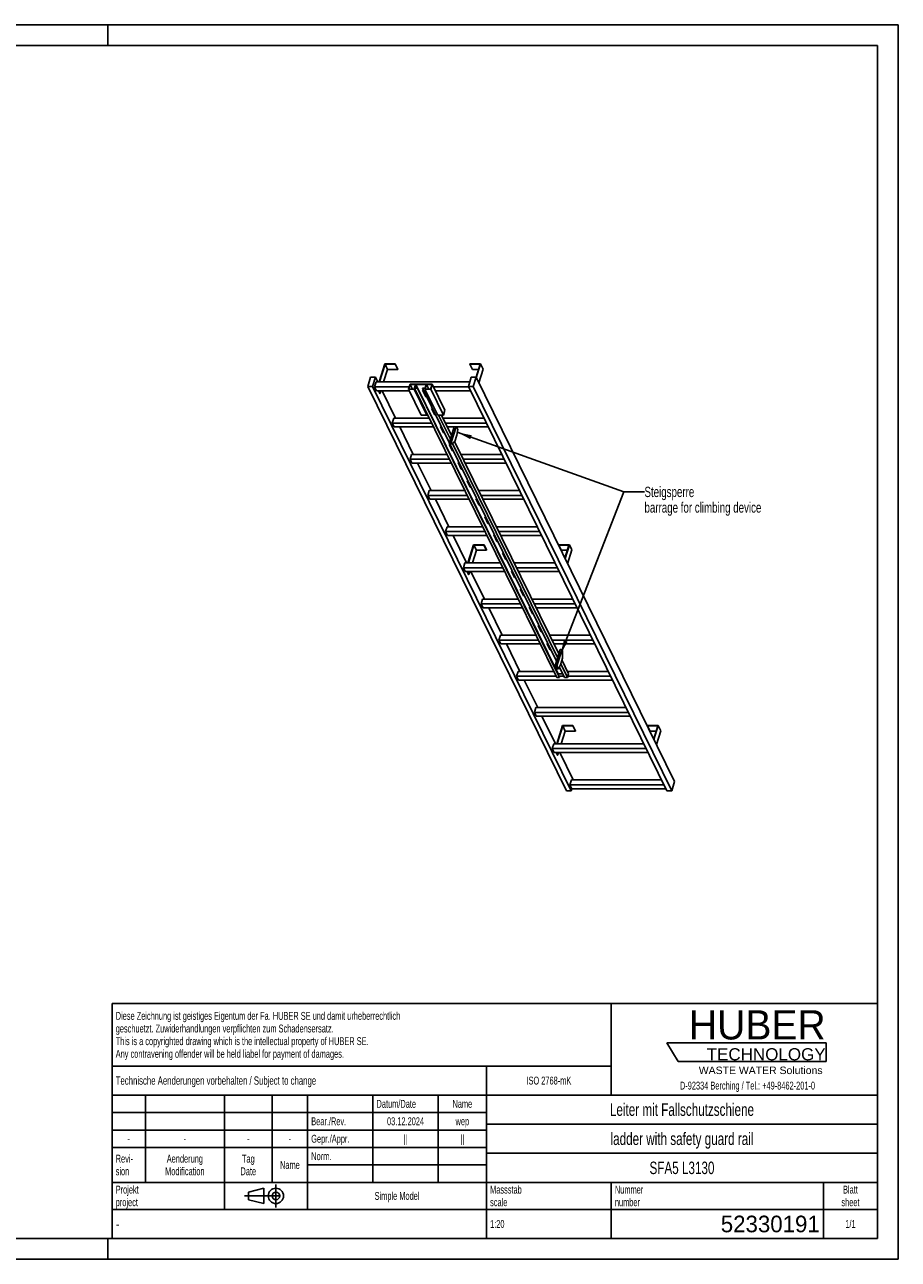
# Model space of a CAD drawing. Header units: millimetres. Extents: x 0 to 8400, y 0 to 5940.
# Tile 2 of 2: x 4200 to 8400, y 0 to 5940. Entities that reach past the tile are written whole.
import ezdxf

# ---------------------------------------------------------------- set-up
doc = ezdxf.new("R2010")
doc.units = ezdxf.units.MM
doc.header["$LTSCALE"] = 462
doc.linetypes.add('CENTER', pattern=[0.6, 0.375, -0.075, 0.075, -0.075])
doc.layers.get('0').update_dxf_attribs({"linetype": 'CONTINUOUS'})
for name, color, linetype in [('053_NOTES', 7, 'CONTINUOUS'), ('HUBER_Logo_BL1', 7, 'CONTINUOUS'), ('HUBER_Logo_BL2', 7, 'CONTINUOUS')]:
    doc.layers.add(name, color=color, linetype=linetype)
doc.styles.get("Standard").update_dxf_attribs({"font": 'txt', "width": 0.7})
doc.styles.add('TEXTSTYLE_2', font='txt')
doc.styles.add('TEXTSTYLE_3', font='arial.ttf')
doc.styles.add('TEXTSTYLE_4', font='txt', dxfattribs={"width": 0.8})
doc.styles.add('TEXTSTYLE_5', font='txt')
doc.dimstyles.get("Standard").update_dxf_attribs({"dimtxt": 50, "dimasz": 70, "dimexe": 2, "dimexo": 1, "dimtad": 1, "dimtxsty": 'Standard', "dimblk": '_FILLED', "dimblk1": '_FILLED', "dimblk2": '_FILLED', "dimcen": 0.09, "dimazin": 2, "dimtol": 1, "dimtp": 0.01, "dimtm": 0.01, "dimtfac": 1, "dimtofl": 0, "dimtmove": 0, "dimatfit": 3, "dimldrblk": '_FILLED', "dimfxl": 1, "dimtolj": 1, "dimarcsym": 0})

# ---------------------------------------------------------------- blocks, each defined once
blk = doc.blocks.new('HUBER_LOGO_BL1', base_point=(7675, 1007.5))
at = {"layer": 'HUBER_Logo_BL1', "color": 2, "linetype": 'Continuous', "attachment_point": 3, "line_spacing_factor": 0.78}
for s, insert, char_height, width, style in [('HUBER\\P\\fArial;\\H58.5;TECHNOLOGY ', (8050.7, 1198.2), 140.4, 775.343, 'TEXTSTYLE_2'), ('WASTE WATER Solutions', (8036, 927.2), 36, 594.067, 'TEXTSTYLE_3')]:
    blk.add_mtext(s, dxfattribs=dict(at, insert=insert, char_height=char_height, width=width, style=style))
at = {"layer": 'HUBER_Logo_BL1', "color": 2, "linetype": 'Continuous', "insert": (7675, 854.8), "char_height": 38, "width": 1621.786, "attachment_point": 2, "line_spacing_factor": 0.96}
blk.add_mtext('D-92334 Berching / Tel.: +49-8462-201-0', dxfattribs=at)
blk = doc.blocks.new('PROJEKTIONSMETHODE_1_BL3', base_point=(5360, 305))
at = {"color": 2, "linetype": 'CENTER'}
for p, q in [((5407.7, 360), (5407.7, 250)), ((5257.3, 305), (5462.7, 305))]:
    blk.add_line(p, q, dxfattribs=at)
at = {"color": 2, "linetype": 'Continuous'}
for p, q in [((5275.7, 323.3), (5349, 341.7)), ((5275.7, 286.7), (5275.7, 323.3)), ((5349, 268.3), (5349, 341.7)), ((5275.7, 286.7), (5349, 268.3))]:
    blk.add_line(p, q, dxfattribs=at)
for radius in [36.7, 18.3]:
    blk.add_circle((5407.7, 305), radius, dxfattribs=at)
blk = doc.blocks.new('*T13')
at = {"color": 3, "linetype": 'Continuous'}
for p, q in [((0, 0), (3680, 0)), ((0, 0), (0, -1130)), ((2400, 0), (2400, -440)), ((3680, 0), (3680, -1130)), ((0, -300), (2400, -300)), ((1800, -300), (1800, -1130)), ((0, -440), (3680, -440)), ((160, -440), (160, -860)), ((540, -440), (540, -990)), ((770, -440), (770, -860)), ((940, -440), (940, -990)), ((1254, -440), (1254, -860)), ((1568, -440), (1568, -860)), ((0, -524), (1800, -524)), ((1800, -580), (3680, -580)), ((0, -608), (1800, -608)), ((0, -692), (1800, -692)), ((1800, -720), (3680, -720)), ((940, -776), (1800, -776)), ((0, -860), (3680, -860)), ((2400, -860), (2400, -1130)), ((3420, -860), (3420, -1130)), ((0, -990), (3680, -990)), ((0, -1130), (3680, -1130))]:
    blk.add_line(p, q, dxfattribs=at)
at = {"color": 2, "linetype": 'Continuous', "line_spacing_factor": 0.96}
for s, insert, char_height, width, attachment_point in [('Diese Zeichnung ist geistiges Eigentum der Fa. HUBER SE und damit urheberrechtlich \\Pgeschuetzt. Zuwiderhandlungen verpflichten zum Schadensersatz.\\PThis is a copyrighted drawing which is the intellectual property of HUBER SE.\\PAny contravening offender will be held liabel for payment of damages.', (17.5, -39.8), 38, 4429.714, 1), ('Technische Aenderungen vorbehalten / Subject to change', (17.5, -350), 40, 3049.524, 1), ('ISO 2768-mK', (2100, -351), 38, 665.905, 2), ('Datum/Date', (1271.5, -463), 38, 584.476, 1), ('Name', (1684, -463), 38, 253.333, 2), ('Leiter mit Fallschutzschiene', (2740, -480), 60, 2260, 2), ('Bear./Rev.', (957.5, -547), 38, 544.667, 1), ('03.12.2024', (1411, -547), 38, 557.333, 2), ('wep', (1684, -547), 38, 199.048, 2), ('-', (80, -631), 38, 68.762, 2), ('-', (350, -631), 38, 68.762, 2), ('-', (655, -631), 38, 68.762, 2), ('-', (855, -631), 38, 68.762, 2), ('Gepr./Appr.', (957.5, -631), 38, 598.952, 1), ('||', (1411, -631), 38, 101.333, 2), ('||', (1684, -631), 38, 101.333, 2), ('ladder with safety guard rail', (2740, -620), 60, 2391.429, 2), ('Revi-\\Psion', (17.5, -726.6), 38, 276.857, 1), ('Aenderung\\PModification', (350, -726.6), 38, 606.19, 2), ('Tag\\PDate', (655, -726.6), 38, 235.238, 2), ('Name', (855, -757), 38, 253.333, 2), ('Norm. ', (957.5, -715), 38, 351.048, 1), ('SFA5 L3130', (2740, -760), 60, 897.143, 2), ('Projekt\\Pproject', (17.5, -875.6), 38, 367.333, 1), ('Massstab\\Pscale', (1817.5, -875.6), 38, 448.762, 1), ('Nummer\\Pnumber', (2417.5, -875.6), 38, 372.762, 1), ('Blatt\\Psheet', (3550, -875.6), 38, 275.048, 2), ('Simple Model', (1370, -906), 38, 656.857, 2), ('1:20', (1817.5, -1041), 38, 204.476, 1), ('1/1', (3550, -1041), 38, 159.238, 2)]:
    blk.add_mtext(s, dxfattribs=dict(at, insert=insert, char_height=char_height, width=width, attachment_point=attachment_point))
for s, insert, char_height, width, attachment_point, style in [('-', (17.5, -1035), 50, 36.667, 1, 'TEXTSTYLE_4'), ('52330191', (3402.5, -1020), 80, 1013.333, 3, 'TEXTSTYLE_5')]:
    blk.add_mtext(s, dxfattribs=dict(at, insert=insert, char_height=char_height, width=width, attachment_point=attachment_point, style=style))
blk = doc.blocks.new('_FILLED')
at = {"color": 0, "linetype": 'ByBlock'}
blk.add_solid([(0, 0), (-1, 0.143), (-1, -0.143)], dxfattribs=at)
blk = doc.blocks.new('HUBER_LOGO_BL2', base_point=(7670.4, 997))
at = {"layer": 'HUBER_Logo_BL2', "color": 5, "linetype": 'Continuous'}
for p, q in [((8052.9, 1042), (7287.9, 1042)), ((7287.9, 1042), (7341.9, 952)), ((8052.9, 1042), (8052.9, 952)), ((7341.9, 952), (8052.9, 952))]:
    blk.add_line(p, q, dxfattribs=at)

msp = doc.modelspace()

# ---------------------------------------------------------------- linework, layer by layer
at = {"color": 3, "linetype": 'Continuous'}
for p, q in [((8400, 5940), (0, 5940)), ((4600, 5940), (4600, 5840)), ((8400, 5940), (8400, 0)), ((4600, 0), (4600, 100)), ((8400, 0), (0, 0))]:
    msp.add_line(p, q, dxfattribs=at)
at = {"color": 5, "linetype": 'Continuous'}
for p, q in [((8300, 5840), (100, 5840)), ((8300, 100), (8300, 5840)), ((100, 100), (8300, 100))]:
    msp.add_line(p, q, dxfattribs=at)
at = {"color": 7, "linetype": 'Continuous'}
for p, q in [((5930.932, 4308.085), (5904.016, 4220.984)), ((5905.858, 4220.984), (5932.29, 4306.518)), ((5944.492, 4281.654), (5925.744, 4220.984)), ((5981.591, 4308.085), (5930.932, 4308.085)), ((5932.29, 4306.518), (5944.492, 4281.654)), ((5932.29, 4306.518), (5981.107, 4306.518)), ((5944.492, 4281.654), (5993.308, 4281.654)), ((5981.107, 4306.518), (5981.591, 4308.085)), ((5981.107, 4306.518), (5993.308, 4281.654)), ((5981.591, 4308.085), (5993.792, 4283.22)), ((5993.308, 4281.654), (5993.792, 4283.22)), ((6340.805, 4308.085), (6340.32, 4306.518)), ((6340.32, 4306.518), (6352.522, 4281.654)), ((6340.32, 4306.518), (6389.137, 4306.518)), ((6391.463, 4308.085), (6340.805, 4308.085)), ((6352.522, 4281.654), (6381.453, 4281.654)), ((6389.137, 4306.518), (6369.815, 4243.994)), ((6370.949, 4241.703), (6391.463, 4308.085)), ((6383.151, 4216.838), (6403.665, 4283.22)), ((6391.463, 4308.085), (6403.665, 4283.22)), ((5863.243, 4243.991), (5849.445, 4199.341)), ((5886.269, 4243.991), (5863.243, 4243.991)), ((5872.472, 4199.341), (5886.269, 4243.991)), ((5889.102, 4220.984), (5881.84, 4197.484)), ((5897.56, 4220.984), (5886.269, 4243.991)), ((6339.69, 4220.984), (5889.102, 4220.984)), ((6346.8, 4243.991), (6333.002, 4199.341)), ((6369.826, 4243.991), (6346.8, 4243.991)), ((6356.029, 4199.341), (6369.826, 4243.991)), ((7324.607, 2298.352), (6369.826, 4243.991)), ((6804.226, 2253.702), (5849.445, 4199.341)), ((5849.445, 4199.341), (5872.472, 4199.341)), ((6827.253, 2253.702), (5872.472, 4199.341)), ((5890.991, 4178.836), (5881.84, 4197.484)), ((6048.741, 4197.484), (5881.84, 4197.484)), ((5890.991, 4178.836), (6048.979, 4178.836)), ((5906.824, 4165.721), (5900.389, 4178.836)), ((5902.231, 4178.836), (5908.666, 4165.721)), ((5906.824, 4165.721), (5908.666, 4165.721)), ((5912.719, 4178.836), (5908.666, 4165.721)), ((5982.971, 4046.933), (5918.243, 4178.836)), ((6052.559, 4209.838), (6045.297, 4186.338)), ((6045.297, 4186.338), (6106.305, 4062.016)), ((6072.929, 4186.338), (6045.297, 4186.338)), ((6053.238, 4209.055), (6046.46, 4187.121)), ((6046.46, 4187.121), (6072.25, 4187.121)), ((6052.559, 4209.838), (6159.402, 4209.838)), ((6053.238, 4209.055), (6064.001, 4187.121)), ((6079.028, 4209.055), (6053.238, 4209.055)), ((6072.25, 4187.121), (6079.028, 4209.055)), ((6074.405, 4191.116), (6072.929, 4186.338)), ((6133.937, 4062.016), (6072.929, 4186.338)), ((6074.405, 4191.116), (6757.699, 2798.71)), ((6088.221, 4191.116), (6074.405, 4191.116)), ((6080.894, 4209.133), (6075.568, 4191.9)), ((6075.568, 4191.9), (6088.463, 4191.9)), ((6080.894, 4209.133), (6764.188, 2816.727)), ((6130.631, 4209.133), (6080.894, 4209.133)), ((6088.463, 4191.9), (6088.221, 4191.116)), ((6771.515, 2798.71), (6088.221, 4191.116)), ((6088.463, 4191.9), (6771.757, 2799.493)), ((6112.169, 4191.116), (6112.411, 4191.9)), ((6756.659, 2877.784), (6112.169, 4191.116)), ((6125.985, 4191.116), (6112.169, 4191.116)), ((6112.411, 4191.9), (6125.306, 4191.9)), ((6113.042, 4181.16), (6128.294, 4150.08)), ((6117.055, 4181.16), (6113.042, 4181.16)), ((6113.606, 4181.16), (6128.512, 4150.785)), ((6114.747, 4178.836), (6118.195, 4178.836)), ((6125.985, 4191.116), (6124.508, 4186.338)), ((6124.508, 4186.338), (6185.517, 4062.016)), ((6152.14, 4186.338), (6124.508, 4186.338)), ((6125.306, 4191.9), (6130.631, 4209.133)), ((6132.449, 4209.055), (6125.671, 4187.121)), ((6125.671, 4187.121), (6151.461, 4187.121)), ((6132.449, 4209.055), (6143.212, 4187.121)), ((6158.239, 4209.055), (6132.449, 4209.055)), ((6151.461, 4187.121), (6158.239, 4209.055)), ((6159.402, 4209.838), (6152.14, 4186.338)), ((6213.148, 4062.016), (6152.14, 4186.338)), ((6220.41, 4085.516), (6159.402, 4209.838)), ((6333.913, 4197.484), (6165.464, 4197.484)), ((6174.616, 4178.836), (6343.065, 4178.836)), ((7287.783, 2253.702), (6333.002, 4199.341)), ((6333.002, 4199.341), (6356.029, 4199.341)), ((7310.81, 2253.702), (6356.029, 4199.341)), ((6128.294, 4150.08), (6128.512, 4150.785)), ((6128.294, 4150.08), (6132.307, 4150.08)), ((6128.512, 4150.785), (6131.961, 4150.785)), ((5974.514, 4046.933), (5967.252, 4023.433)), ((6145.16, 4046.933), (5974.514, 4046.933)), ((6106.305, 4062.016), (6133.937, 4062.016)), ((6135.414, 4066.794), (6133.937, 4062.016)), ((6155.748, 4094.135), (6171, 4063.055)), ((6159.76, 4094.135), (6155.748, 4094.135)), ((6156.312, 4094.135), (6171.218, 4063.76)), ((6171, 4063.055), (6171.218, 4063.76)), ((6171, 4063.055), (6175.012, 4063.055)), ((6171.218, 4063.76), (6174.667, 4063.76)), ((6185.517, 4062.016), (6213.148, 4062.016)), ((6246.629, 3945.27), (6189.338, 4062.016)), ((6252.414, 3963.991), (6204.311, 4062.016)), ((6407.793, 4046.933), (6211.712, 4046.933)), ((6220.41, 4085.516), (6213.148, 4062.016)), ((5976.403, 4004.785), (5967.252, 4023.433)), ((6156.692, 4023.433), (5967.252, 4023.433)), ((5976.403, 4004.785), (6165.844, 4004.785)), ((6068.383, 3872.882), (6003.655, 4004.785)), ((6198.454, 4007.11), (6213.706, 3976.029)), ((6202.466, 4007.11), (6198.454, 4007.11)), ((6199.018, 4007.11), (6213.924, 3976.734)), ((6200.158, 4004.785), (6203.607, 4004.785)), ((6419.325, 4023.433), (6223.244, 4023.433)), ((6232.396, 4004.785), (6428.476, 4004.785)), ((6265.02, 4004.785), (6241.763, 3929.525)), ((6274.231, 4004.785), (6250.974, 3929.525)), ((6282.807, 3992.317), (6276.688, 4004.785)), ((6277.07, 3965.709), (6282.807, 3992.317)), ((6213.706, 3976.029), (6213.924, 3976.734)), ((6213.706, 3976.029), (6217.718, 3976.029)), ((6213.924, 3976.734), (6217.372, 3976.734)), ((6241.763, 3929.525), (6244.814, 3923.309)), ((6241.763, 3929.525), (6250.974, 3929.525)), ((6244.814, 3923.309), (6254.024, 3923.309)), ((6250.974, 3929.525), (6254.024, 3923.309)), ((6254.024, 3923.309), (6267.387, 3934.376)), ((6761.997, 2895.06), (6256.429, 3925.3)), ((6767.782, 2913.781), (6267.074, 3934.117)), ((6267.387, 3934.376), (6277.07, 3965.709)), ((6059.926, 3872.882), (6052.664, 3849.382)), ((6230.572, 3872.882), (6059.926, 3872.882)), ((6241.16, 3920.084), (6256.412, 3889.004)), ((6245.172, 3920.084), (6241.16, 3920.084)), ((6241.723, 3920.084), (6256.63, 3889.709)), ((6256.412, 3889.004), (6256.63, 3889.709)), ((6256.412, 3889.004), (6260.424, 3889.004)), ((6256.63, 3889.709), (6260.078, 3889.709)), ((6493.205, 3872.882), (6297.124, 3872.882)), ((6061.815, 3830.734), (6052.664, 3849.382)), ((6242.104, 3849.382), (6052.664, 3849.382)), ((6061.815, 3830.734), (6251.255, 3830.734)), ((6153.795, 3698.831), (6089.066, 3830.734)), ((6283.865, 3833.059), (6299.118, 3801.978)), ((6287.878, 3833.059), (6283.865, 3833.059)), ((6284.429, 3833.059), (6299.335, 3802.683)), ((6285.57, 3830.734), (6289.019, 3830.734)), ((6299.118, 3801.978), (6299.335, 3802.683)), ((6299.118, 3801.978), (6303.13, 3801.978)), ((6299.335, 3802.683), (6302.784, 3802.683)), ((6504.737, 3849.382), (6308.656, 3849.382)), ((6317.807, 3830.734), (6513.888, 3830.734)), ((6326.571, 3746.033), (6341.823, 3714.953)), ((6330.584, 3746.033), (6326.571, 3746.033)), ((6327.135, 3746.033), (6342.041, 3715.658)), ((6145.337, 3698.831), (6138.075, 3675.332)), ((6315.984, 3698.831), (6145.337, 3698.831)), ((6341.823, 3714.953), (6342.041, 3715.658)), ((6341.823, 3714.953), (6345.836, 3714.953)), ((6342.041, 3715.658), (6345.49, 3715.658)), ((6578.617, 3698.831), (6382.536, 3698.831)), ((6147.227, 3656.683), (6138.075, 3675.332)), ((6327.516, 3675.332), (6138.075, 3675.332)), ((6147.227, 3656.683), (6336.667, 3656.683)), ((6239.206, 3524.781), (6174.478, 3656.683)), ((6369.277, 3659.008), (6384.529, 3627.928)), ((6373.29, 3659.008), (6369.277, 3659.008)), ((6369.841, 3659.008), (6384.747, 3628.633)), ((6370.982, 3656.683), (6374.43, 3656.683)), ((6384.529, 3627.928), (6384.747, 3628.633)), ((6384.529, 3627.928), (6388.542, 3627.928)), ((6384.747, 3628.633), (6388.196, 3628.633)), ((6590.149, 3675.332), (6394.068, 3675.332)), ((6403.219, 3656.683), (6599.3, 3656.683)), ((6411.983, 3571.983), (6427.235, 3540.902)), ((6415.996, 3571.983), (6411.983, 3571.983)), ((6412.547, 3571.983), (6427.453, 3541.607)), ((6230.749, 3524.781), (6223.487, 3501.281)), ((6401.395, 3524.781), (6230.749, 3524.781)), ((6427.235, 3540.902), (6427.453, 3541.607)), ((6427.235, 3540.902), (6431.248, 3540.902)), ((6427.453, 3541.607), (6430.902, 3541.607)), ((6664.028, 3524.781), (6467.947, 3524.781)), ((6232.638, 3482.633), (6223.487, 3501.281)), ((6412.927, 3501.281), (6223.487, 3501.281)), ((6232.638, 3482.633), (6422.079, 3482.633)), ((6324.618, 3350.73), (6259.89, 3482.633)), ((6454.689, 3484.957), (6469.941, 3453.877)), ((6458.701, 3484.957), (6454.689, 3484.957)), ((6455.253, 3484.957), (6470.159, 3454.582)), ((6456.394, 3482.633), (6459.842, 3482.633)), ((6469.941, 3453.877), (6470.159, 3454.582)), ((6469.941, 3453.877), (6473.953, 3453.877)), ((6470.159, 3454.582), (6473.608, 3454.582)), ((6675.56, 3501.281), (6479.479, 3501.281)), ((6488.631, 3482.633), (6684.712, 3482.633)), ((6357.991, 3437.831), (6331.075, 3350.73)), ((6332.917, 3350.73), (6359.349, 3436.264)), ((6352.802, 3350.73), (6371.551, 3411.4)), ((6408.649, 3437.831), (6357.991, 3437.831)), ((6371.551, 3411.4), (6359.349, 3436.264)), ((6359.349, 3436.264), (6408.165, 3436.264)), ((6371.551, 3411.4), (6420.367, 3411.4)), ((6408.165, 3436.264), (6408.649, 3437.831)), ((6420.367, 3411.4), (6408.165, 3436.264)), ((6420.851, 3412.966), (6408.649, 3437.831)), ((6420.367, 3411.4), (6420.851, 3412.966)), ((6497.395, 3397.932), (6512.647, 3366.851)), ((6501.407, 3397.932), (6497.395, 3397.932)), ((6497.959, 3397.932), (6512.865, 3367.556)), ((6767.863, 3437.831), (6767.379, 3436.264)), ((6767.379, 3436.264), (6816.195, 3436.264)), ((6779.581, 3411.4), (6767.379, 3436.264)), ((6818.522, 3437.831), (6767.863, 3437.831)), ((6779.581, 3411.4), (6808.512, 3411.4)), ((6816.195, 3436.264), (6796.878, 3373.752)), ((6798.008, 3371.449), (6818.522, 3437.831)), ((6810.21, 3346.584), (6830.723, 3412.966)), ((6830.723, 3412.966), (6818.522, 3437.831)), ((6316.161, 3350.73), (6308.899, 3327.23)), ((6318.05, 3308.582), (6308.899, 3327.23)), ((6498.339, 3327.23), (6308.899, 3327.23)), ((6486.807, 3350.73), (6316.161, 3350.73)), ((6512.647, 3366.851), (6512.865, 3367.556)), ((6512.647, 3366.851), (6516.659, 3366.851)), ((6512.865, 3367.556), (6516.313, 3367.556)), ((6749.44, 3350.73), (6553.359, 3350.73)), ((6760.972, 3327.23), (6564.891, 3327.23)), ((6318.05, 3308.582), (6507.49, 3308.582)), ((6333.883, 3295.467), (6327.447, 3308.582)), ((6335.725, 3295.467), (6329.289, 3308.582)), ((6333.883, 3295.467), (6335.725, 3295.467)), ((6335.725, 3295.467), (6339.778, 3308.582)), ((6410.03, 3176.679), (6345.301, 3308.582)), ((6540.101, 3310.907), (6555.353, 3279.826)), ((6544.113, 3310.907), (6540.101, 3310.907)), ((6540.664, 3310.907), (6555.571, 3280.531)), ((6541.805, 3308.582), (6545.254, 3308.582)), ((6555.353, 3279.826), (6555.571, 3280.531)), ((6555.353, 3279.826), (6559.365, 3279.826)), ((6555.571, 3280.531), (6559.019, 3280.531)), ((6574.042, 3308.582), (6770.123, 3308.582)), ((6586.819, 3223.881), (6582.807, 3223.881)), ((6582.807, 3223.881), (6598.059, 3192.801)), ((6583.37, 3223.881), (6598.276, 3193.506)), ((6401.573, 3176.679), (6394.311, 3153.179)), ((6403.462, 3134.531), (6394.311, 3153.179)), ((6583.751, 3153.179), (6394.311, 3153.179)), ((6572.219, 3176.679), (6401.573, 3176.679)), ((6598.059, 3192.801), (6598.276, 3193.506)), ((6598.059, 3192.801), (6602.071, 3192.801)), ((6598.276, 3193.506), (6601.725, 3193.506)), ((6834.852, 3176.679), (6638.771, 3176.679)), ((6846.384, 3153.179), (6650.303, 3153.179)), ((6403.462, 3134.531), (6592.902, 3134.531)), ((6495.442, 3002.628), (6430.713, 3134.531)), ((6629.525, 3136.856), (6625.512, 3136.856)), ((6625.512, 3136.856), (6640.764, 3105.775)), ((6626.076, 3136.856), (6640.982, 3106.48)), ((6627.217, 3134.531), (6630.666, 3134.531)), ((6640.764, 3105.775), (6640.982, 3106.48)), ((6640.764, 3105.775), (6644.777, 3105.775)), ((6640.982, 3106.48), (6644.431, 3106.48)), ((6659.454, 3134.531), (6855.535, 3134.531)), ((6672.231, 3049.83), (6668.218, 3049.83)), ((6668.218, 3049.83), (6683.47, 3018.75)), ((6668.782, 3049.83), (6683.688, 3019.455)), ((6486.984, 3002.628), (6479.722, 2979.129)), ((6669.163, 2979.129), (6479.722, 2979.129)), ((6488.874, 2960.48), (6479.722, 2979.129)), ((6657.631, 3002.628), (6486.984, 3002.628)), ((6683.47, 3018.75), (6683.688, 3019.455)), ((6683.47, 3018.75), (6687.483, 3018.75)), ((6683.688, 3019.455), (6687.137, 3019.455)), ((6920.263, 3002.628), (6724.183, 3002.628)), ((6931.795, 2979.129), (6735.715, 2979.129)), ((6488.874, 2960.48), (6678.314, 2960.48)), ((6580.853, 2828.578), (6516.125, 2960.48)), ((6714.937, 2962.805), (6710.924, 2962.805)), ((6710.924, 2962.805), (6726.176, 2931.724)), ((6711.488, 2962.805), (6726.394, 2932.429)), ((6712.629, 2960.48), (6716.077, 2960.48)), ((6726.176, 2931.724), (6726.394, 2932.429)), ((6726.176, 2931.724), (6730.189, 2931.724)), ((6726.394, 2932.429), (6729.843, 2932.429)), ((6744.866, 2960.48), (6940.947, 2960.48)), ((6774.1, 2934.226), (6749.894, 2855.893)), ((6783.311, 2934.226), (6759.104, 2855.893)), ((6774.1, 2934.226), (6783.311, 2934.226)), ((6786.361, 2928.01), (6783.311, 2934.226)), ((6785.2, 2892.078), (6786.361, 2928.01)), ((6749.894, 2855.893), (6759.104, 2855.893)), ((6749.894, 2855.893), (6757.52, 2840.353)), ((6756.039, 2875.78), (6753.63, 2875.78)), ((6753.63, 2875.78), (6755.108, 2872.767)), ((6754.194, 2875.78), (6755.326, 2873.472)), ((6759.104, 2855.893), (6766.73, 2840.353)), ((6766.73, 2840.353), (6775.518, 2860.745)), ((6775.518, 2860.745), (6785.2, 2892.078)), ((6809.279, 2798.71), (6776.8, 2864.894)), ((6815.064, 2817.432), (6782.585, 2883.616)), ((6572.396, 2828.578), (6565.134, 2805.078)), ((6754.574, 2805.078), (6565.134, 2805.078)), ((6574.285, 2786.429), (6565.134, 2805.078)), ((6743.042, 2828.578), (6572.396, 2828.578)), ((6757.52, 2840.353), (6766.73, 2840.353)), ((6757.699, 2798.71), (6771.515, 2798.71)), ((6764.188, 2816.727), (6763.845, 2815.617)), ((6786.621, 2816.727), (6764.188, 2816.727)), ((6768.734, 2845.002), (6768.882, 2844.699)), ((6768.882, 2844.699), (6769.1, 2845.404)), ((6768.882, 2844.699), (6772.895, 2844.699)), ((6768.997, 2845.613), (6769.1, 2845.404)), ((6792.338, 2805.078), (6769.017, 2805.078)), ((6769.1, 2845.404), (6772.549, 2845.404)), ((6795.463, 2798.71), (6770.61, 2849.355)), ((6771.515, 2798.71), (6771.757, 2799.493)), ((6795.463, 2798.71), (6809.279, 2798.71)), ((6815.064, 2817.432), (6809.279, 2798.71)), ((7005.675, 2828.578), (6809.594, 2828.578)), ((7017.207, 2805.078), (6811.246, 2805.078)), ((6574.285, 2786.429), (7026.358, 2786.429)), ((6666.265, 2654.527), (6601.537, 2786.429)), ((6657.808, 2654.527), (6650.546, 2631.027)), ((7102.619, 2631.027), (6650.546, 2631.027)), ((6659.697, 2612.379), (6650.546, 2631.027)), ((7091.087, 2654.527), (6657.808, 2654.527)), ((6659.697, 2612.379), (7111.77, 2612.379)), ((6751.677, 2480.476), (6686.948, 2612.379)), ((6785.05, 2567.577), (6758.133, 2480.476)), ((6759.976, 2480.476), (6786.408, 2566.01)), ((6835.708, 2567.577), (6785.05, 2567.577)), ((6786.408, 2566.01), (6835.224, 2566.01)), ((6798.609, 2541.146), (6786.408, 2566.01)), ((6835.224, 2566.01), (6835.708, 2567.577)), ((6847.426, 2541.146), (6835.224, 2566.01)), ((6847.91, 2542.712), (6835.708, 2567.577)), ((7194.922, 2567.577), (7194.438, 2566.01)), ((7194.438, 2566.01), (7243.254, 2566.01)), ((7206.639, 2541.146), (7194.438, 2566.01)), ((7245.58, 2567.577), (7194.922, 2567.577)), ((7243.254, 2566.01), (7223.936, 2503.498)), ((7225.067, 2501.195), (7245.58, 2567.577)), ((7257.782, 2542.712), (7245.58, 2567.577)), ((6798.609, 2541.146), (6779.861, 2480.476)), ((6847.426, 2541.146), (6798.609, 2541.146)), ((6847.91, 2542.712), (6847.426, 2541.146)), ((7235.57, 2541.146), (7206.639, 2541.146)), ((7257.782, 2542.712), (7237.268, 2476.33)), ((6743.219, 2480.476), (6735.957, 2456.976)), ((7188.031, 2456.976), (6735.957, 2456.976)), ((6745.109, 2438.328), (6735.957, 2456.976)), ((7176.499, 2480.476), (6743.219, 2480.476)), ((6745.109, 2438.328), (7197.182, 2438.328)), ((6760.941, 2425.213), (6754.506, 2438.328)), ((6762.784, 2425.213), (6756.348, 2438.328)), ((6766.836, 2438.328), (6762.784, 2425.213)), ((6837.088, 2306.425), (6772.36, 2438.328)), ((6762.784, 2425.213), (6760.941, 2425.213)), ((6828.631, 2306.425), (6821.369, 2282.925)), ((7273.442, 2282.925), (6821.369, 2282.925)), ((6830.52, 2264.277), (6821.369, 2282.925)), ((6827.253, 2253.702), (6830.52, 2264.277)), ((7261.91, 2306.425), (6828.631, 2306.425)), ((6830.52, 2264.277), (7282.594, 2264.277)), ((7310.81, 2253.702), (7324.607, 2298.352)), ((6804.226, 2253.702), (6827.253, 2253.702)), ((7287.783, 2253.702), (7310.81, 2253.702))]:
    msp.add_line(p, q, dxfattribs=at)

# ---------------------------------------------------------------- block references
msp.add_blockref('*T13', (4620, 1230))
at = {"color": 2, "linetype": 'Continuous'}
msp.add_blockref('PROJEKTIONSMETHODE_1_BL3', (5360, 305), dxfattribs=at)
at = {"layer": 'HUBER_Logo_BL1'}
msp.add_blockref('HUBER_LOGO_BL1', (7674.994, 1007.484), dxfattribs=at)
at = {"layer": 'HUBER_Logo_BL2'}
msp.add_blockref('HUBER_LOGO_BL2', (7670.375, 996.993), dxfattribs=at)

# ---------------------------------------------------------------- texts
at = {"layer": '053_NOTES', "color": 2, "linetype": 'Continuous', "insert": (7179.74, 3717.288), "char_height": 50, "width": 1396.42857, "attachment_point": 1, "line_spacing_factor": 0.9}
msp.add_mtext('Steigsperre\\Pbarrage for climbing device', dxfattribs=at)

# ---------------------------------------------------------------- leaders
at = {"layer": '053_NOTES', "color": 2, "linetype": 'Continuous', "annotation_type": 0, "has_hookline": 1, "hookline_direction": 1, "text_width": 846.929}
for points in [[(6279.917, 3978.917), (7079.74, 3692.288), (7179.74, 3692.288)], [(6775.719, 2909.658), (7079.74, 3692.288), (7179.74, 3692.288)]]:
    msp.add_leader(points, dimstyle='Standard', override={"dimtad": 0}, dxfattribs=at)

doc.saveas('drawing.dxf')
